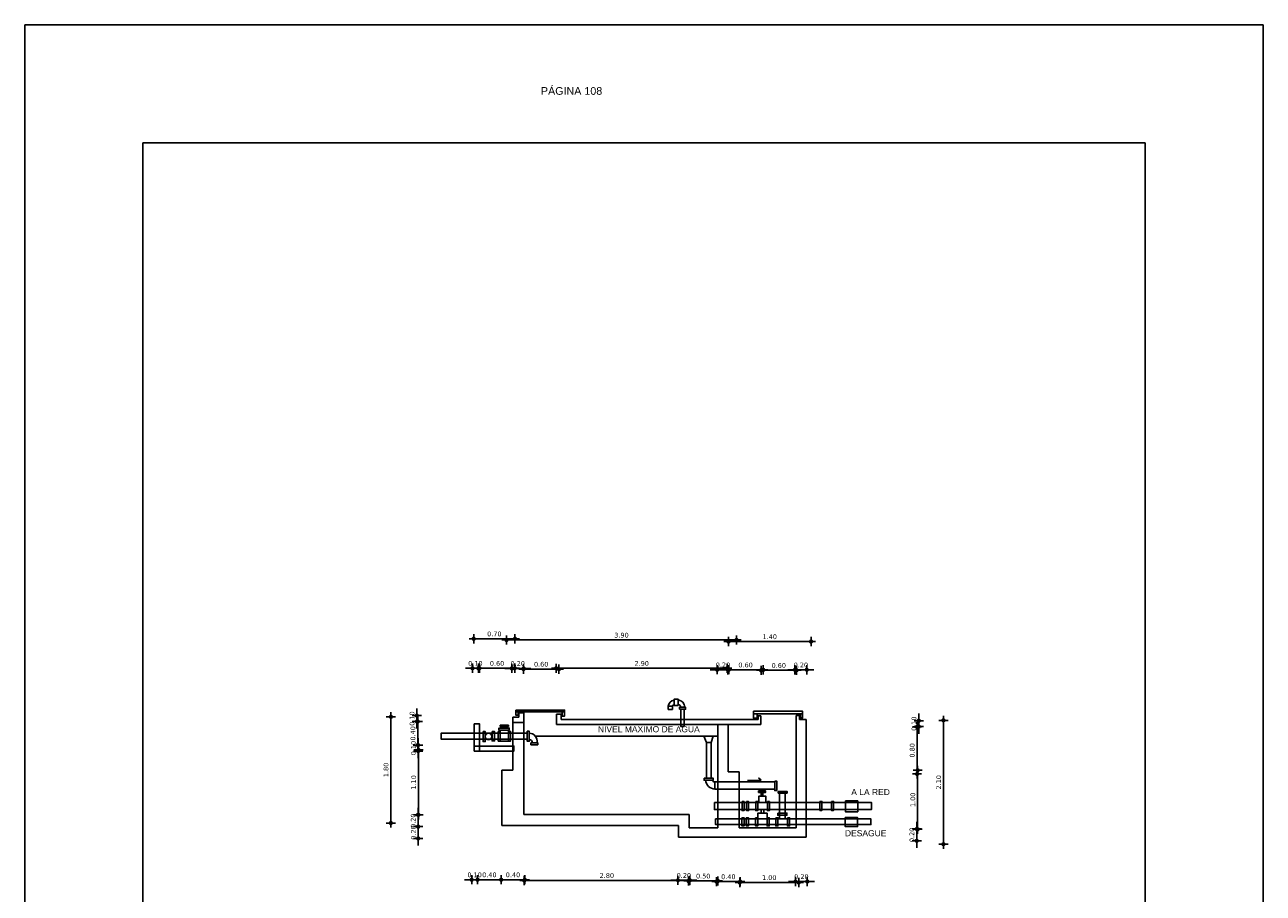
# Model space of a CAD drawing. Header units: metres. Extents: x 1704 to 4131, y 3282 to 4241.
# Tile 5 of 78: x 1829 to 1850, y 4224 to 4239. Entities that reach past the tile are written whole.
import ezdxf

# ---------------------------------------------------------------- set-up
doc = ezdxf.new("R2010")
doc.units = ezdxf.units.M
for name, color, linetype in [('Cota', 7, 'Continuous'), ('Cotas', 7, 'Continuous'), ('Dibujo', 7, 'Continuous'), ('Plano', 1, 'Continuous'), ('Texto', 170, 'Continuous')]:
    doc.layers.add(name, color=color, linetype=linetype)
doc.styles.get("Standard").update_dxf_attribs({"font": 'arial.ttf'})
doc.styles.add('verdana', font='verdana.ttf')
doc.dimstyles.new('ISO', dxfattribs={"dimtxt": 0.08, "dimasz": 0.06, "dimexe": 0.1, "dimexo": 0.1, "dimgap": 0.04, "dimtad": 1, "dimzin": 1, "dimdsep": 46, "dimtxsty": 'verdana', "dimblk1": 'PAB', "dimblk2": 'PAB', "dimsah": 1, "dimcen": 0, "dimse1": 1, "dimse2": 1, "dimclrd": 7, "dimclre": 8, "dimclrt": 7, "dimadec": 0, "dimazin": 0, "dimtfac": 1, "dimtix": 1, "dimtmove": 0, "dimatfit": 3, "dimldrblk": 'PAB', "dimfxl": 0.1, "dimtvp": 1, "dimtolj": 1, "dimtzin": 1, "dimarcsym": 0})

# ---------------------------------------------------------------- blocks, each defined once
blk = doc.blocks.new('PAB')
at = {"layer": 'Cotas'}
for p, q in [((-1.3, 0), (1.3, 0)), ((0, 1.3), (0, -1.3))]:
    blk.add_line(p, q, dxfattribs=at)
at = {"layer": 'Cotas', "const_width": 0.6}
blk.add_lwpolyline([(-0.3, 0, 1), (0.3, 0, 1)], format="xyb", close=True, dxfattribs=at)
blk = doc.blocks.new('*D877')
at = {"layer": 'Cota', "color": 7, "lineweight": -2, "transparency": 16777216}
for p, q in [((1842.367, 4227.863), (1842.307, 4227.863)), ((1842.627, 4227.863), (1842.427, 4227.863)), ((1842.687, 4227.863), (1842.747, 4227.863))]:
    blk.add_line(p, q, dxfattribs=at)
at = {"layer": 'Defpoints', "color": 0, "transparency": 16777216}
for p in [(1842.427, 4227.863), (1842.427, 4227.859), (1842.627, 4227.859)]:
    blk.add_point(p, dxfattribs=at)
at = {"layer": 'Cota', "color": 7, "lineweight": -2, "transparency": 16777216, "xscale": 0.06, "yscale": 0.06, "zscale": 0.06}
blk.add_blockref('PAB', (1842.427, 4227.863), dxfattribs=at)
at = {"layer": 'Cota', "color": 7, "lineweight": -2, "transparency": 16777216, "xscale": 0.06, "yscale": 0.06, "zscale": 0.06, "rotation": 180}
blk.add_blockref('PAB', (1842.627, 4227.863), dxfattribs=at)
at = {"layer": 'Cota', "color": 7, "transparency": 16777216, "insert": (1842.527, 4227.944), "char_height": 0.08, "attachment_point": 5, "style": 'verdana'}
blk.add_mtext('\\A1;0.20', dxfattribs=at)
blk = doc.blocks.new('*D878')
at = {"layer": 'Cota', "color": 7, "lineweight": -2, "transparency": 16777216}
blk.add_line((1841.912, 4227.854), (1842.392, 4227.854), dxfattribs=at)
at = {"layer": 'Defpoints', "color": 0, "transparency": 16777216}
for p in [(1841.852, 4227.867), (1842.452, 4227.867), (1842.452, 4227.854)]:
    blk.add_point(p, dxfattribs=at)
at = {"layer": 'Cota', "color": 7, "lineweight": -2, "transparency": 16777216, "xscale": 0.06, "yscale": 0.06, "zscale": 0.06, "rotation": 180}
blk.add_blockref('PAB', (1841.852, 4227.854), dxfattribs=at)
at = {"layer": 'Cota', "color": 7, "lineweight": -2, "transparency": 16777216, "xscale": 0.06, "yscale": 0.06, "zscale": 0.06}
blk.add_blockref('PAB', (1842.452, 4227.854), dxfattribs=at)
at = {"layer": 'Cota', "color": 7, "transparency": 16777216, "insert": (1842.152, 4227.936), "char_height": 0.08, "attachment_point": 5, "style": 'verdana'}
blk.add_mtext('\\A1;0.60', dxfattribs=at)
blk = doc.blocks.new('*D879')
at = {"layer": 'Cota', "color": 7, "lineweight": -2, "transparency": 16777216}
blk.add_line((1841.349, 4227.863), (1841.829, 4227.863), dxfattribs=at)
at = {"layer": 'Defpoints', "color": 0, "transparency": 16777216}
for p in [(1841.289, 4227.863), (1841.889, 4227.863), (1841.889, 4227.863)]:
    blk.add_point(p, dxfattribs=at)
at = {"layer": 'Cota', "color": 7, "lineweight": -2, "transparency": 16777216, "xscale": 0.06, "yscale": 0.06, "zscale": 0.06, "rotation": 180}
blk.add_blockref('PAB', (1841.289, 4227.863), dxfattribs=at)
at = {"layer": 'Cota', "color": 7, "lineweight": -2, "transparency": 16777216, "xscale": 0.06, "yscale": 0.06, "zscale": 0.06}
blk.add_blockref('PAB', (1841.889, 4227.863), dxfattribs=at)
at = {"layer": 'Cota', "color": 7, "transparency": 16777216, "insert": (1841.589, 4227.944), "char_height": 0.08, "attachment_point": 5, "style": 'verdana'}
blk.add_mtext('\\A1;0.60', dxfattribs=at)
blk = doc.blocks.new('*D880')
at = {"layer": 'Cota', "color": 7, "lineweight": -2, "transparency": 16777216}
for p, q in [((1841.046, 4227.864), (1840.986, 4227.864)), ((1841.106, 4227.864), (1841.306, 4227.864)), ((1841.366, 4227.864), (1841.426, 4227.864))]:
    blk.add_line(p, q, dxfattribs=at)
at = {"layer": 'Defpoints', "color": 0, "transparency": 16777216}
for p in [(1841.106, 4227.866), (1841.306, 4227.866), (1841.306, 4227.864)]:
    blk.add_point(p, dxfattribs=at)
at = {"layer": 'Cota', "color": 7, "lineweight": -2, "transparency": 16777216, "xscale": 0.06, "yscale": 0.06, "zscale": 0.06}
blk.add_blockref('PAB', (1841.106, 4227.864), dxfattribs=at)
at = {"layer": 'Cota', "color": 7, "lineweight": -2, "transparency": 16777216, "xscale": 0.06, "yscale": 0.06, "zscale": 0.06, "rotation": 180}
blk.add_blockref('PAB', (1841.306, 4227.864), dxfattribs=at)
at = {"layer": 'Cota', "color": 7, "transparency": 16777216, "insert": (1841.206, 4227.945), "char_height": 0.08, "attachment_point": 5, "style": 'verdana'}
blk.add_mtext('\\A1;0.20', dxfattribs=at)
blk = doc.blocks.new('*D881')
at = {"layer": 'Cota', "color": 7, "lineweight": -2, "transparency": 16777216}
blk.add_line((1838.438, 4227.888), (1841.218, 4227.888), dxfattribs=at)
at = {"layer": 'Defpoints', "color": 0, "transparency": 16777216}
for p in [(1838.378, 4227.887), (1841.278, 4227.888), (1841.278, 4227.887)]:
    blk.add_point(p, dxfattribs=at)
at = {"layer": 'Cota', "color": 7, "lineweight": -2, "transparency": 16777216, "xscale": 0.06, "yscale": 0.06, "zscale": 0.06, "rotation": 180}
blk.add_blockref('PAB', (1838.378, 4227.888), dxfattribs=at)
at = {"layer": 'Cota', "color": 7, "lineweight": -2, "transparency": 16777216, "xscale": 0.06, "yscale": 0.06, "zscale": 0.06}
blk.add_blockref('PAB', (1841.278, 4227.888), dxfattribs=at)
at = {"layer": 'Cota', "color": 7, "transparency": 16777216, "insert": (1839.828, 4227.97), "char_height": 0.08, "attachment_point": 5, "style": 'verdana'}
blk.add_mtext('\\A1;2.90', dxfattribs=at)
blk = doc.blocks.new('*D882')
at = {"layer": 'Cota', "color": 7, "lineweight": -2, "transparency": 16777216}
blk.add_line((1837.884, 4227.874), (1838.364, 4227.874), dxfattribs=at)
at = {"layer": 'Defpoints', "color": 0, "transparency": 16777216}
for p in [(1837.824, 4227.888), (1838.424, 4227.888), (1838.424, 4227.874)]:
    blk.add_point(p, dxfattribs=at)
at = {"layer": 'Cota', "color": 7, "lineweight": -2, "transparency": 16777216, "xscale": 0.06, "yscale": 0.06, "zscale": 0.06, "rotation": 180}
blk.add_blockref('PAB', (1837.824, 4227.874), dxfattribs=at)
at = {"layer": 'Cota', "color": 7, "lineweight": -2, "transparency": 16777216, "xscale": 0.06, "yscale": 0.06, "zscale": 0.06}
blk.add_blockref('PAB', (1838.424, 4227.874), dxfattribs=at)
at = {"layer": 'Cota', "color": 7, "transparency": 16777216, "insert": (1838.124, 4227.956), "char_height": 0.08, "attachment_point": 5, "style": 'verdana'}
blk.add_mtext('\\A1;0.60', dxfattribs=at)
blk = doc.blocks.new('*D883')
at = {"layer": 'Cota', "color": 7, "lineweight": -2, "transparency": 16777216}
for p, q in [((1837.566, 4227.887), (1837.506, 4227.887)), ((1837.626, 4227.887), (1837.826, 4227.887)), ((1837.886, 4227.887), (1837.946, 4227.887))]:
    blk.add_line(p, q, dxfattribs=at)
at = {"layer": 'Defpoints', "color": 0, "transparency": 16777216}
for p in [(1837.626, 4227.882), (1837.826, 4227.887), (1837.826, 4227.882)]:
    blk.add_point(p, dxfattribs=at)
at = {"layer": 'Cota', "color": 7, "lineweight": -2, "transparency": 16777216, "xscale": 0.06, "yscale": 0.06, "zscale": 0.06}
blk.add_blockref('PAB', (1837.626, 4227.887), dxfattribs=at)
at = {"layer": 'Cota', "color": 7, "lineweight": -2, "transparency": 16777216, "xscale": 0.06, "yscale": 0.06, "zscale": 0.06, "rotation": 180}
blk.add_blockref('PAB', (1837.826, 4227.887), dxfattribs=at)
at = {"layer": 'Cota', "color": 7, "transparency": 16777216, "insert": (1837.726, 4227.969), "char_height": 0.08, "attachment_point": 5, "style": 'verdana'}
blk.add_mtext('\\A1;0.20', dxfattribs=at)
blk = doc.blocks.new('*D884')
at = {"layer": 'Cota', "color": 7, "lineweight": -2, "transparency": 16777216}
blk.add_line((1837.135, 4227.889), (1837.615, 4227.889), dxfattribs=at)
at = {"layer": 'Defpoints', "color": 0, "transparency": 16777216}
for p in [(1837.075, 4227.885), (1837.675, 4227.889), (1837.675, 4227.885)]:
    blk.add_point(p, dxfattribs=at)
at = {"layer": 'Cota', "color": 7, "lineweight": -2, "transparency": 16777216, "xscale": 0.06, "yscale": 0.06, "zscale": 0.06, "rotation": 180}
blk.add_blockref('PAB', (1837.075, 4227.889), dxfattribs=at)
at = {"layer": 'Cota', "color": 7, "lineweight": -2, "transparency": 16777216, "xscale": 0.06, "yscale": 0.06, "zscale": 0.06}
blk.add_blockref('PAB', (1837.675, 4227.889), dxfattribs=at)
at = {"layer": 'Cota', "color": 7, "transparency": 16777216, "insert": (1837.375, 4227.97), "char_height": 0.08, "attachment_point": 5, "style": 'verdana'}
blk.add_mtext('\\A1;0.60', dxfattribs=at)
blk = doc.blocks.new('*D885')
at = {"layer": 'Cota', "color": 7, "lineweight": -2, "transparency": 16777216}
for p, q in [((1836.898, 4227.889), (1836.838, 4227.889)), ((1836.958, 4227.889), (1837.058, 4227.889)), ((1837.118, 4227.889), (1837.178, 4227.889))]:
    blk.add_line(p, q, dxfattribs=at)
at = {"layer": 'Defpoints', "color": 0, "transparency": 16777216}
for p in [(1836.958, 4227.888), (1837.058, 4227.889), (1837.058, 4227.888)]:
    blk.add_point(p, dxfattribs=at)
at = {"layer": 'Cota', "color": 7, "lineweight": -2, "transparency": 16777216, "xscale": 0.06, "yscale": 0.06, "zscale": 0.06}
blk.add_blockref('PAB', (1836.958, 4227.889), dxfattribs=at)
at = {"layer": 'Cota', "color": 7, "lineweight": -2, "transparency": 16777216, "xscale": 0.06, "yscale": 0.06, "zscale": 0.06, "rotation": 180}
blk.add_blockref('PAB', (1837.058, 4227.889), dxfattribs=at)
at = {"layer": 'Cota', "color": 7, "transparency": 16777216, "insert": (1837.008, 4227.97), "char_height": 0.08, "attachment_point": 5, "style": 'verdana'}
blk.add_mtext('\\A1;0.10', dxfattribs=at)
blk = doc.blocks.new('*D886')
at = {"layer": 'Cota', "color": 7, "lineweight": -2, "transparency": 16777216}
blk.add_line((1837.039, 4228.389), (1837.619, 4228.389), dxfattribs=at)
at = {"layer": 'Defpoints', "color": 0, "transparency": 16777216}
for p in [(1836.979, 4228.387), (1837.679, 4228.389), (1837.679, 4228.387)]:
    blk.add_point(p, dxfattribs=at)
at = {"layer": 'Cota', "color": 7, "lineweight": -2, "transparency": 16777216, "xscale": 0.06, "yscale": 0.06, "zscale": 0.06, "rotation": 180}
blk.add_blockref('PAB', (1836.979, 4228.389), dxfattribs=at)
at = {"layer": 'Cota', "color": 7, "lineweight": -2, "transparency": 16777216, "xscale": 0.06, "yscale": 0.06, "zscale": 0.06}
blk.add_blockref('PAB', (1837.679, 4228.389), dxfattribs=at)
at = {"layer": 'Cota', "color": 7, "transparency": 16777216, "insert": (1837.329, 4228.471), "char_height": 0.08, "attachment_point": 5, "style": 'verdana'}
blk.add_mtext('\\A1;0.70', dxfattribs=at)
blk = doc.blocks.new('*D887')
at = {"layer": 'Cota', "color": 7, "lineweight": -2, "transparency": 16777216}
blk.add_line((1841.359, 4228.341), (1842.639, 4228.341), dxfattribs=at)
at = {"layer": 'Defpoints', "color": 0, "transparency": 16777216}
for p in [(1841.299, 4228.35), (1842.699, 4228.35), (1842.699, 4228.341)]:
    blk.add_point(p, dxfattribs=at)
at = {"layer": 'Cota', "color": 7, "lineweight": -2, "transparency": 16777216, "xscale": 0.06, "yscale": 0.06, "zscale": 0.06, "rotation": 180}
blk.add_blockref('PAB', (1841.299, 4228.341), dxfattribs=at)
at = {"layer": 'Cota', "color": 7, "lineweight": -2, "transparency": 16777216, "xscale": 0.06, "yscale": 0.06, "zscale": 0.06}
blk.add_blockref('PAB', (1842.699, 4228.341), dxfattribs=at)
at = {"layer": 'Cota', "color": 7, "transparency": 16777216, "insert": (1841.999, 4228.422), "char_height": 0.08, "attachment_point": 5, "style": 'verdana'}
blk.add_mtext('\\A1;1.40', dxfattribs=at)
blk = doc.blocks.new('*D888')
at = {"layer": 'Cota', "color": 7, "lineweight": -2, "transparency": 16777216}
blk.add_line((1841.375, 4228.368), (1837.595, 4228.368), dxfattribs=at)
at = {"layer": 'Defpoints', "color": 0, "transparency": 16777216}
for p in [(1837.535, 4228.368), (1837.535, 4228.356), (1841.435, 4228.356)]:
    blk.add_point(p, dxfattribs=at)
at = {"layer": 'Cota', "color": 7, "lineweight": -2, "transparency": 16777216, "xscale": 0.06, "yscale": 0.06, "zscale": 0.06, "rotation": 180}
blk.add_blockref('PAB', (1837.535, 4228.368), dxfattribs=at)
at = {"layer": 'Cota', "color": 7, "lineweight": -2, "transparency": 16777216, "xscale": 0.06, "yscale": 0.06, "zscale": 0.06}
blk.add_blockref('PAB', (1841.435, 4228.368), dxfattribs=at)
at = {"layer": 'Cota', "color": 7, "transparency": 16777216, "insert": (1839.485, 4228.449), "char_height": 0.08, "attachment_point": 5, "style": 'verdana'}
blk.add_mtext('\\A1;3.90', dxfattribs=at)
blk = doc.blocks.new('*D889')
at = {"layer": 'Cota', "color": 7, "lineweight": -2, "transparency": 16777216}
blk.add_line((1844.944, 4226.946), (1844.944, 4224.966), dxfattribs=at)
at = {"layer": 'Defpoints', "color": 0, "transparency": 16777216}
for p in [(1844.944, 4227.006), (1844.944, 4224.906), (1844.944, 4224.906)]:
    blk.add_point(p, dxfattribs=at)
at = {"layer": 'Cota', "color": 7, "lineweight": -2, "transparency": 16777216, "xscale": 0.06, "yscale": 0.06, "zscale": 0.06}
for p, rotation in [((1844.944, 4227.006), 90), ((1844.944, 4224.906), 270)]:
    blk.add_blockref('PAB', p, dxfattribs=dict(at, rotation=rotation))
at = {"layer": 'Cota', "color": 7, "transparency": 16777216, "insert": (1844.863, 4225.956), "char_height": 0.08, "attachment_point": 5, "rotation": 90, "style": 'verdana'}
blk.add_mtext('\\A1;2.10', dxfattribs=at)
blk = doc.blocks.new('*D890')
at = {"layer": 'Cota', "color": 7, "lineweight": -2, "transparency": 16777216}
for p, q in [((1844.526, 4227.06), (1844.526, 4227.12)), ((1844.526, 4227), (1844.526, 4226.9)), ((1844.526, 4226.84), (1844.526, 4226.78))]:
    blk.add_line(p, q, dxfattribs=at)
at = {"layer": 'Defpoints', "color": 0, "transparency": 16777216}
for p in [(1844.521, 4227), (1844.521, 4226.9), (1844.526, 4226.9)]:
    blk.add_point(p, dxfattribs=at)
at = {"layer": 'Cota', "color": 7, "lineweight": -2, "transparency": 16777216, "xscale": 0.06, "yscale": 0.06, "zscale": 0.06}
for p, rotation in [((1844.526, 4227), 270), ((1844.526, 4226.9), 90)]:
    blk.add_blockref('PAB', p, dxfattribs=dict(at, rotation=rotation))
at = {"layer": 'Cota', "color": 7, "transparency": 16777216, "insert": (1844.444, 4226.95), "char_height": 0.08, "attachment_point": 5, "rotation": 90, "style": 'verdana'}
blk.add_mtext('\\A1;0.10', dxfattribs=at)
blk = doc.blocks.new('*D891')
at = {"layer": 'Cota', "color": 7, "lineweight": -2, "transparency": 16777216}
blk.add_line((1844.497, 4226.157), (1844.497, 4226.837), dxfattribs=at)
at = {"layer": 'Defpoints', "color": 0, "transparency": 16777216}
for p in [(1844.497, 4226.897), (1844.519, 4226.897), (1844.519, 4226.097)]:
    blk.add_point(p, dxfattribs=at)
at = {"layer": 'Cota', "color": 7, "lineweight": -2, "transparency": 16777216, "xscale": 0.06, "yscale": 0.06, "zscale": 0.06}
for p, rotation in [((1844.497, 4226.897), 90), ((1844.497, 4226.097), 270)]:
    blk.add_blockref('PAB', p, dxfattribs=dict(at, rotation=rotation))
at = {"layer": 'Cota', "color": 7, "transparency": 16777216, "insert": (1844.415, 4226.497), "char_height": 0.08, "attachment_point": 5, "rotation": 90, "style": 'verdana'}
blk.add_mtext('\\A1;0.80', dxfattribs=at)
blk = doc.blocks.new('*D892')
at = {"layer": 'Cota', "color": 7, "lineweight": -2, "transparency": 16777216}
blk.add_line((1844.507, 4225.219), (1844.507, 4226.099), dxfattribs=at)
at = {"layer": 'Defpoints', "color": 0, "transparency": 16777216}
for p in [(1844.507, 4226.159), (1844.507, 4226.159), (1844.507, 4225.159)]:
    blk.add_point(p, dxfattribs=at)
at = {"layer": 'Cota', "color": 7, "lineweight": -2, "transparency": 16777216, "xscale": 0.06, "yscale": 0.06, "zscale": 0.06}
for p, rotation in [((1844.507, 4226.159), 90), ((1844.507, 4225.159), 270)]:
    blk.add_blockref('PAB', p, dxfattribs=dict(at, rotation=rotation))
at = {"layer": 'Cota', "color": 7, "transparency": 16777216, "insert": (1844.426, 4225.659), "char_height": 0.08, "attachment_point": 5, "rotation": 90, "style": 'verdana'}
blk.add_mtext('\\A1;1.00', dxfattribs=at)
blk = doc.blocks.new('*D893')
at = {"layer": 'Cota', "color": 7, "lineweight": -2, "transparency": 16777216}
for p, q in [((1844.492, 4225.224), (1844.492, 4225.284)), ((1844.492, 4224.964), (1844.492, 4225.164)), ((1844.492, 4224.904), (1844.492, 4224.844))]:
    blk.add_line(p, q, dxfattribs=at)
at = {"layer": 'Defpoints', "color": 0, "transparency": 16777216}
for p in [(1844.492, 4225.164), (1844.498, 4225.164), (1844.498, 4224.964)]:
    blk.add_point(p, dxfattribs=at)
at = {"layer": 'Cota', "color": 7, "lineweight": -2, "transparency": 16777216, "xscale": 0.06, "yscale": 0.06, "zscale": 0.06}
for p, rotation in [((1844.492, 4225.164), 270), ((1844.492, 4224.964), 90)]:
    blk.add_blockref('PAB', p, dxfattribs=dict(at, rotation=rotation))
at = {"layer": 'Cota', "color": 7, "transparency": 16777216, "insert": (1844.41, 4225.064), "char_height": 0.08, "attachment_point": 5, "rotation": 90, "style": 'verdana'}
blk.add_mtext('\\A1;0.20', dxfattribs=at)
blk = doc.blocks.new('*D894')
at = {"layer": 'Cota', "color": 7, "lineweight": -2, "transparency": 16777216}
for p, q in [((1842.376, 4224.273), (1842.316, 4224.273)), ((1842.636, 4224.273), (1842.436, 4224.273)), ((1842.696, 4224.273), (1842.756, 4224.273))]:
    blk.add_line(p, q, dxfattribs=at)
at = {"layer": 'Defpoints', "color": 0, "transparency": 16777216}
for p in [(1842.436, 4224.273), (1842.436, 4224.257), (1842.636, 4224.257)]:
    blk.add_point(p, dxfattribs=at)
at = {"layer": 'Cota', "color": 7, "lineweight": -2, "transparency": 16777216, "xscale": 0.06, "yscale": 0.06, "zscale": 0.06}
blk.add_blockref('PAB', (1842.436, 4224.273), dxfattribs=at)
at = {"layer": 'Cota', "color": 7, "lineweight": -2, "transparency": 16777216, "xscale": 0.06, "yscale": 0.06, "zscale": 0.06, "rotation": 180}
blk.add_blockref('PAB', (1842.636, 4224.273), dxfattribs=at)
at = {"layer": 'Cota', "color": 7, "transparency": 16777216, "insert": (1842.536, 4224.355), "char_height": 0.08, "attachment_point": 5, "style": 'verdana'}
blk.add_mtext('\\A1;0.20', dxfattribs=at)
blk = doc.blocks.new('*D895')
at = {"layer": 'Cota', "color": 7, "lineweight": -2, "transparency": 16777216}
blk.add_line((1841.551, 4224.257), (1842.431, 4224.257), dxfattribs=at)
at = {"layer": 'Defpoints', "color": 0, "transparency": 16777216}
for p in [(1841.491, 4224.252), (1842.491, 4224.257), (1842.491, 4224.252)]:
    blk.add_point(p, dxfattribs=at)
at = {"layer": 'Cota', "color": 7, "lineweight": -2, "transparency": 16777216, "xscale": 0.06, "yscale": 0.06, "zscale": 0.06, "rotation": 180}
blk.add_blockref('PAB', (1841.491, 4224.257), dxfattribs=at)
at = {"layer": 'Cota', "color": 7, "lineweight": -2, "transparency": 16777216, "xscale": 0.06, "yscale": 0.06, "zscale": 0.06}
blk.add_blockref('PAB', (1842.491, 4224.257), dxfattribs=at)
at = {"layer": 'Cota', "color": 7, "transparency": 16777216, "insert": (1841.991, 4224.339), "char_height": 0.08, "attachment_point": 5, "style": 'verdana'}
blk.add_mtext('\\A1;1.00', dxfattribs=at)
blk = doc.blocks.new('*D896')
at = {"layer": 'Cota', "color": 7, "lineweight": -2, "transparency": 16777216}
blk.add_line((1841.157, 4224.272), (1841.437, 4224.272), dxfattribs=at)
at = {"layer": 'Defpoints', "color": 0, "transparency": 16777216}
for p in [(1841.097, 4224.264), (1841.497, 4224.272), (1841.497, 4224.264)]:
    blk.add_point(p, dxfattribs=at)
at = {"layer": 'Cota', "color": 7, "lineweight": -2, "transparency": 16777216, "xscale": 0.06, "yscale": 0.06, "zscale": 0.06, "rotation": 180}
blk.add_blockref('PAB', (1841.097, 4224.272), dxfattribs=at)
at = {"layer": 'Cota', "color": 7, "lineweight": -2, "transparency": 16777216, "xscale": 0.06, "yscale": 0.06, "zscale": 0.06}
blk.add_blockref('PAB', (1841.497, 4224.272), dxfattribs=at)
at = {"layer": 'Cota', "color": 7, "transparency": 16777216, "insert": (1841.297, 4224.353), "char_height": 0.08, "attachment_point": 5, "style": 'verdana'}
blk.add_mtext('\\A1;0.40', dxfattribs=at)
blk = doc.blocks.new('*D897')
at = {"layer": 'Cota', "color": 7, "lineweight": -2, "transparency": 16777216}
blk.add_line((1840.681, 4224.283), (1841.061, 4224.283), dxfattribs=at)
at = {"layer": 'Defpoints', "color": 0, "transparency": 16777216}
for p in [(1840.621, 4224.292), (1841.121, 4224.292), (1841.121, 4224.283)]:
    blk.add_point(p, dxfattribs=at)
at = {"layer": 'Cota', "color": 7, "lineweight": -2, "transparency": 16777216, "xscale": 0.06, "yscale": 0.06, "zscale": 0.06, "rotation": 180}
blk.add_blockref('PAB', (1840.621, 4224.283), dxfattribs=at)
at = {"layer": 'Cota', "color": 7, "lineweight": -2, "transparency": 16777216, "xscale": 0.06, "yscale": 0.06, "zscale": 0.06}
blk.add_blockref('PAB', (1841.121, 4224.283), dxfattribs=at)
at = {"layer": 'Cota', "color": 7, "transparency": 16777216, "insert": (1840.871, 4224.365), "char_height": 0.08, "attachment_point": 5, "style": 'verdana'}
blk.add_mtext('\\A1;0.50', dxfattribs=at)
blk = doc.blocks.new('*D898')
at = {"layer": 'Cota', "color": 7, "lineweight": -2, "transparency": 16777216}
for p, q in [((1840.383, 4224.294), (1840.323, 4224.294)), ((1840.443, 4224.294), (1840.643, 4224.294)), ((1840.703, 4224.294), (1840.763, 4224.294))]:
    blk.add_line(p, q, dxfattribs=at)
at = {"layer": 'Defpoints', "color": 0, "transparency": 16777216}
for p in [(1840.443, 4224.281), (1840.643, 4224.294), (1840.643, 4224.281)]:
    blk.add_point(p, dxfattribs=at)
at = {"layer": 'Cota', "color": 7, "lineweight": -2, "transparency": 16777216, "xscale": 0.06, "yscale": 0.06, "zscale": 0.06}
blk.add_blockref('PAB', (1840.443, 4224.294), dxfattribs=at)
at = {"layer": 'Cota', "color": 7, "lineweight": -2, "transparency": 16777216, "xscale": 0.06, "yscale": 0.06, "zscale": 0.06, "rotation": 180}
blk.add_blockref('PAB', (1840.643, 4224.294), dxfattribs=at)
at = {"layer": 'Cota', "color": 7, "transparency": 16777216, "insert": (1840.543, 4224.375), "char_height": 0.08, "attachment_point": 5, "style": 'verdana'}
blk.add_mtext('\\A1;0.20', dxfattribs=at)
blk = doc.blocks.new('*D899')
at = {"layer": 'Cota', "color": 7, "lineweight": -2, "transparency": 16777216}
blk.add_line((1837.897, 4224.291), (1840.577, 4224.291), dxfattribs=at)
at = {"layer": 'Defpoints', "color": 0, "transparency": 16777216}
for p in [(1837.837, 4224.299), (1840.637, 4224.299), (1840.637, 4224.291)]:
    blk.add_point(p, dxfattribs=at)
at = {"layer": 'Cota', "color": 7, "lineweight": -2, "transparency": 16777216, "xscale": 0.06, "yscale": 0.06, "zscale": 0.06, "rotation": 180}
blk.add_blockref('PAB', (1837.837, 4224.291), dxfattribs=at)
at = {"layer": 'Cota', "color": 7, "lineweight": -2, "transparency": 16777216, "xscale": 0.06, "yscale": 0.06, "zscale": 0.06}
blk.add_blockref('PAB', (1840.637, 4224.291), dxfattribs=at)
at = {"layer": 'Cota', "color": 7, "transparency": 16777216, "insert": (1839.237, 4224.373), "char_height": 0.08, "attachment_point": 5, "style": 'verdana'}
blk.add_mtext('\\A1;2.80', dxfattribs=at)
blk = doc.blocks.new('*D900')
at = {"layer": 'Cota', "color": 7, "lineweight": -2, "transparency": 16777216}
blk.add_line((1837.505, 4224.304), (1837.785, 4224.304), dxfattribs=at)
at = {"layer": 'Defpoints', "color": 0, "transparency": 16777216}
for p in [(1837.445, 4224.312), (1837.845, 4224.312), (1837.845, 4224.304)]:
    blk.add_point(p, dxfattribs=at)
at = {"layer": 'Cota', "color": 7, "lineweight": -2, "transparency": 16777216, "xscale": 0.06, "yscale": 0.06, "zscale": 0.06, "rotation": 180}
blk.add_blockref('PAB', (1837.445, 4224.304), dxfattribs=at)
at = {"layer": 'Cota', "color": 7, "lineweight": -2, "transparency": 16777216, "xscale": 0.06, "yscale": 0.06, "zscale": 0.06}
blk.add_blockref('PAB', (1837.845, 4224.304), dxfattribs=at)
at = {"layer": 'Cota', "color": 7, "transparency": 16777216, "insert": (1837.645, 4224.386), "char_height": 0.08, "attachment_point": 5, "style": 'verdana'}
blk.add_mtext('\\A1;0.40', dxfattribs=at)
blk = doc.blocks.new('*D901')
at = {"layer": 'Cota', "color": 7, "lineweight": -2, "transparency": 16777216}
blk.add_line((1837.385, 4224.304), (1837.105, 4224.304), dxfattribs=at)
at = {"layer": 'Defpoints', "color": 0, "transparency": 16777216}
for p in [(1837.045, 4224.304), (1837.045, 4224.286), (1837.445, 4224.286)]:
    blk.add_point(p, dxfattribs=at)
at = {"layer": 'Cota', "color": 7, "lineweight": -2, "transparency": 16777216, "xscale": 0.06, "yscale": 0.06, "zscale": 0.06, "rotation": 180}
blk.add_blockref('PAB', (1837.045, 4224.304), dxfattribs=at)
at = {"layer": 'Cota', "color": 7, "lineweight": -2, "transparency": 16777216, "xscale": 0.06, "yscale": 0.06, "zscale": 0.06}
blk.add_blockref('PAB', (1837.445, 4224.304), dxfattribs=at)
at = {"layer": 'Cota', "color": 7, "transparency": 16777216, "insert": (1837.245, 4224.386), "char_height": 0.08, "attachment_point": 5, "style": 'verdana'}
blk.add_mtext('\\A1;0.40', dxfattribs=at)
blk = doc.blocks.new('*D902')
at = {"layer": 'Cota', "color": 7, "lineweight": -2, "transparency": 16777216}
for p, q in [((1836.885, 4224.304), (1836.825, 4224.304)), ((1837.045, 4224.304), (1836.945, 4224.304)), ((1837.105, 4224.304), (1837.165, 4224.304))]:
    blk.add_line(p, q, dxfattribs=at)
at = {"layer": 'Defpoints', "color": 0, "transparency": 16777216}
for p in [(1836.945, 4224.304), (1836.945, 4224.304), (1837.045, 4224.304)]:
    blk.add_point(p, dxfattribs=at)
at = {"layer": 'Cota', "color": 7, "lineweight": -2, "transparency": 16777216, "xscale": 0.06, "yscale": 0.06, "zscale": 0.06}
blk.add_blockref('PAB', (1836.945, 4224.304), dxfattribs=at)
at = {"layer": 'Cota', "color": 7, "lineweight": -2, "transparency": 16777216, "xscale": 0.06, "yscale": 0.06, "zscale": 0.06, "rotation": 180}
blk.add_blockref('PAB', (1837.045, 4224.304), dxfattribs=at)
at = {"layer": 'Cota', "color": 7, "transparency": 16777216, "insert": (1836.995, 4224.386), "char_height": 0.08, "attachment_point": 5, "style": 'verdana'}
blk.add_mtext('\\A1;0.10', dxfattribs=at)
blk = doc.blocks.new('*D906')
at = {"layer": 'Cota', "color": 7, "lineweight": -2, "transparency": 16777216}
for p, q in [((1836.015, 4227.146), (1836.015, 4227.206)), ((1836.015, 4227.086), (1836.015, 4226.986)), ((1836.015, 4226.926), (1836.015, 4226.866))]:
    blk.add_line(p, q, dxfattribs=at)
at = {"layer": 'Defpoints', "color": 0, "transparency": 16777216}
for p in [(1836.015, 4226.986), (1836.033, 4227.086), (1836.033, 4226.986)]:
    blk.add_point(p, dxfattribs=at)
at = {"layer": 'Cota', "color": 7, "lineweight": -2, "transparency": 16777216, "xscale": 0.06, "yscale": 0.06, "zscale": 0.06}
for p, rotation in [((1836.015, 4227.086), 270), ((1836.015, 4226.986), 90)]:
    blk.add_blockref('PAB', p, dxfattribs=dict(at, rotation=rotation))
at = {"layer": 'Cota', "color": 7, "transparency": 16777216, "insert": (1835.934, 4227.036), "char_height": 0.08, "attachment_point": 5, "rotation": 90, "style": 'verdana'}
blk.add_mtext('\\A1;0.10', dxfattribs=at)
blk = doc.blocks.new('*D907')
at = {"layer": 'Cota', "color": 7, "lineweight": -2, "transparency": 16777216}
blk.add_line((1836.031, 4226.926), (1836.031, 4226.646), dxfattribs=at)
at = {"layer": 'Defpoints', "color": 0, "transparency": 16777216}
for p in [(1836.015, 4226.986), (1836.015, 4226.586), (1836.031, 4226.586)]:
    blk.add_point(p, dxfattribs=at)
at = {"layer": 'Cota', "color": 7, "lineweight": -2, "transparency": 16777216, "xscale": 0.06, "yscale": 0.06, "zscale": 0.06}
for p, rotation in [((1836.031, 4226.986), 90), ((1836.031, 4226.586), 270)]:
    blk.add_blockref('PAB', p, dxfattribs=dict(at, rotation=rotation))
at = {"layer": 'Cota', "color": 7, "transparency": 16777216, "insert": (1835.949, 4226.786), "char_height": 0.08, "attachment_point": 5, "rotation": 90, "style": 'verdana'}
blk.add_mtext('\\A1;0.40', dxfattribs=at)
blk = doc.blocks.new('*D908')
at = {"layer": 'Cota', "color": 7, "lineweight": -2, "transparency": 16777216}
for p, q in [((1836.037, 4226.646), (1836.037, 4226.706)), ((1836.037, 4226.586), (1836.037, 4226.486)), ((1836.037, 4226.426), (1836.037, 4226.366))]:
    blk.add_line(p, q, dxfattribs=at)
at = {"layer": 'Defpoints', "color": 0, "transparency": 16777216}
for p in [(1836.031, 4226.586), (1836.031, 4226.486), (1836.037, 4226.486)]:
    blk.add_point(p, dxfattribs=at)
at = {"layer": 'Cota', "color": 7, "lineweight": -2, "transparency": 16777216, "xscale": 0.06, "yscale": 0.06, "zscale": 0.06}
for p, rotation in [((1836.037, 4226.586), 270), ((1836.037, 4226.486), 90)]:
    blk.add_blockref('PAB', p, dxfattribs=dict(at, rotation=rotation))
at = {"layer": 'Cota', "color": 7, "transparency": 16777216, "insert": (1835.956, 4226.536), "char_height": 0.08, "attachment_point": 5, "rotation": 90, "style": 'verdana'}
blk.add_mtext('\\A1;0.10', dxfattribs=at)
blk = doc.blocks.new('*D909')
at = {"layer": 'Cota', "color": 7, "lineweight": -2, "transparency": 16777216}
blk.add_line((1836.043, 4226.444), (1836.043, 4225.464), dxfattribs=at)
at = {"layer": 'Defpoints', "color": 0, "transparency": 16777216}
for p in [(1836.037, 4226.504), (1836.037, 4225.404), (1836.043, 4225.404)]:
    blk.add_point(p, dxfattribs=at)
at = {"layer": 'Cota', "color": 7, "lineweight": -2, "transparency": 16777216, "xscale": 0.06, "yscale": 0.06, "zscale": 0.06}
for p, rotation in [((1836.043, 4226.504), 90), ((1836.043, 4225.404), 270)]:
    blk.add_blockref('PAB', p, dxfattribs=dict(at, rotation=rotation))
at = {"layer": 'Cota', "color": 7, "transparency": 16777216, "insert": (1835.962, 4225.954), "char_height": 0.08, "attachment_point": 5, "rotation": 90, "style": 'verdana'}
blk.add_mtext('\\A1;1.10', dxfattribs=at)
blk = doc.blocks.new('*D910')
at = {"layer": 'Cota', "color": 7, "lineweight": -2, "transparency": 16777216}
for p, q in [((1836.035, 4225.464), (1836.035, 4225.524)), ((1836.035, 4225.404), (1836.035, 4225.204)), ((1836.035, 4225.144), (1836.035, 4225.084))]:
    blk.add_line(p, q, dxfattribs=at)
at = {"layer": 'Defpoints', "color": 0, "transparency": 16777216}
for p in [(1836.025, 4225.404), (1836.025, 4225.204), (1836.035, 4225.204)]:
    blk.add_point(p, dxfattribs=at)
at = {"layer": 'Cota', "color": 7, "lineweight": -2, "transparency": 16777216, "xscale": 0.06, "yscale": 0.06, "zscale": 0.06}
for p, rotation in [((1836.035, 4225.404), 270), ((1836.035, 4225.204), 90)]:
    blk.add_blockref('PAB', p, dxfattribs=dict(at, rotation=rotation))
at = {"layer": 'Cota', "color": 7, "transparency": 16777216, "insert": (1835.954, 4225.304), "char_height": 0.08, "attachment_point": 5, "rotation": 90, "style": 'verdana'}
blk.add_mtext('\\A1;0.20', dxfattribs=at)
blk = doc.blocks.new('*D911')
at = {"layer": 'Cota', "color": 7, "lineweight": -2, "transparency": 16777216}
for p, q in [((1836.038, 4225.264), (1836.038, 4225.324)), ((1836.038, 4225.204), (1836.038, 4225.004)), ((1836.038, 4224.944), (1836.038, 4224.884))]:
    blk.add_line(p, q, dxfattribs=at)
at = {"layer": 'Defpoints', "color": 0, "transparency": 16777216}
for p in [(1836.035, 4225.204), (1836.035, 4225.004), (1836.038, 4225.004)]:
    blk.add_point(p, dxfattribs=at)
at = {"layer": 'Cota', "color": 7, "lineweight": -2, "transparency": 16777216, "xscale": 0.06, "yscale": 0.06, "zscale": 0.06}
for p, rotation in [((1836.038, 4225.204), 270), ((1836.038, 4225.004), 90)]:
    blk.add_blockref('PAB', p, dxfattribs=dict(at, rotation=rotation))
at = {"layer": 'Cota', "color": 7, "transparency": 16777216, "insert": (1835.957, 4225.104), "char_height": 0.08, "attachment_point": 5, "rotation": 90, "style": 'verdana'}
blk.add_mtext('\\A1;0.20', dxfattribs=at)
blk = doc.blocks.new('*D912')
at = {"layer": 'Cota', "color": 7, "lineweight": -2, "transparency": 16777216}
blk.add_line((1835.575, 4227.005), (1835.575, 4225.325), dxfattribs=at)
at = {"layer": 'Defpoints', "color": 0, "transparency": 16777216}
for p in [(1835.546, 4227.065), (1835.546, 4225.265), (1835.575, 4225.265)]:
    blk.add_point(p, dxfattribs=at)
at = {"layer": 'Cota', "color": 7, "lineweight": -2, "transparency": 16777216, "xscale": 0.06, "yscale": 0.06, "zscale": 0.06}
for p, rotation in [((1835.575, 4227.065), 90), ((1835.575, 4225.265), 270)]:
    blk.add_blockref('PAB', p, dxfattribs=dict(at, rotation=rotation))
at = {"layer": 'Cota', "color": 7, "transparency": 16777216, "insert": (1835.493, 4226.165), "char_height": 0.08, "attachment_point": 5, "rotation": 90, "style": 'verdana'}
blk.add_mtext('\\A1;1.80', dxfattribs=at)

msp = doc.modelspace()

# ---------------------------------------------------------------- linework, layer by layer
at = {"layer": 'Dibujo', "color": 0, "linetype": 'ByBlock'}
for p, q in [((1829.367, 4238.798), (1850.367, 4238.798)), ((1829.367, 4209.098), (1829.367, 4238.798)), ((1829.367, 4238.798), (1832.367, 4238.798)), ((1829.367, 4238.798), (1831.867, 4238.798)), ((1850.367, 4238.798), (1850.367, 4209.098)), ((1831.367, 4236.798), (1831.367, 4211.098)), ((1848.367, 4236.798), (1831.367, 4236.798)), ((1848.367, 4236.798), (1848.367, 4211.098))]:
    msp.add_line(p, q, dxfattribs=at)
at = {"layer": 'Plano'}
for p, q in [((1837.746, 4227.135), (1837.829, 4227.135)), ((1837.746, 4227.135), (1837.746, 4227.061)), ((1837.829, 4227.135), (1837.829, 4225.408)), ((1838.463, 4227.111), (1838.381, 4227.111)), ((1838.381, 4226.935), (1838.381, 4227.111)), ((1838.463, 4227.022), (1838.463, 4227.111)), ((1837.746, 4227.061), (1837.644, 4227.061)), ((1837.644, 4227.061), (1837.644, 4226.159)), ((1837.829, 4226.968), (1837.644, 4226.968)), ((1841.12, 4226.935), (1838.381, 4226.935)), ((1841.801, 4227.022), (1838.463, 4227.022)), ((1841.12, 4225.181), (1841.12, 4226.935)), ((1841.12, 4226.935), (1841.848, 4226.935)), ((1841.293, 4226.131), (1841.293, 4226.935)), ((1841.848, 4227.08), (1841.801, 4227.08)), ((1841.801, 4227.08), (1841.801, 4227.022)), ((1841.848, 4226.935), (1841.848, 4227.08)), ((1842.504, 4227.086), (1842.447, 4227.086)), ((1842.447, 4227.086), (1842.447, 4225.184)), ((1842.504, 4227.019), (1842.504, 4227.086)), ((1842.618, 4227.019), (1842.504, 4227.019)), ((1842.618, 4225.024), (1842.618, 4227.019)), ((1841.12, 4226.74), (1838.02, 4226.74)), ((1840.924, 4226.631), (1840.883, 4226.74)), ((1841.004, 4226.631), (1841.041, 4226.74)), ((1837.644, 4226.159), (1837.455, 4226.159)), ((1837.455, 4226.159), (1837.455, 4225.226)), ((1841.481, 4226.131), (1841.293, 4226.131)), ((1841.481, 4225.184), (1841.481, 4226.131)), ((1837.455, 4225.226), (1840.45, 4225.226)), ((1837.829, 4225.408), (1840.633, 4225.408)), ((1840.45, 4225.226), (1840.45, 4225.024)), ((1840.633, 4225.408), (1840.633, 4225.181)), ((1840.45, 4225.024), (1842.618, 4225.024)), ((1840.633, 4225.181), (1841.12, 4225.181)), ((1842.447, 4225.184), (1841.481, 4225.184))]:
    msp.add_line(p, q, dxfattribs=at)
for points in [[(1840.448, 4227.259), (1840.377, 4227.259), (1840.377, 4227.364), (1840.448, 4227.364)], [(1837.696, 4227.179), (1838.519, 4227.179), (1838.519, 4227.148), (1837.696, 4227.148)], [(1837.696, 4227.148), (1837.733, 4227.148), (1837.733, 4227.091), (1837.696, 4227.091)], [(1838.519, 4227.148), (1838.477, 4227.148), (1838.477, 4227.079), (1838.519, 4227.079)], [(1840.352, 4227.19), (1840.277, 4227.19), (1840.277, 4227.246), (1840.352, 4227.246)], [(1840.467, 4227.195), (1840.571, 4227.195), (1840.571, 4227.228), (1840.467, 4227.228)], [(1840.546, 4226.903), (1840.491, 4226.903), (1840.491, 4227.195), (1840.546, 4227.195)], [(1841.723, 4227.159), (1842.556, 4227.159), (1842.556, 4227.114), (1841.723, 4227.114)], [(1841.723, 4227.114), (1841.784, 4227.114), (1841.784, 4227.043), (1841.723, 4227.043)], [(1842.556, 4227.114), (1842.52, 4227.114), (1842.52, 4227.048), (1842.556, 4227.048)], [(1836.988, 4226.948), (1837.077, 4226.948), (1837.077, 4226.485), (1836.988, 4226.485)], [(1837.43, 4226.904), (1837.569, 4226.904), (1837.569, 4226.922), (1837.43, 4226.922)], [(1837.47, 4226.875), (1837.514, 4226.875), (1837.514, 4226.904), (1837.47, 4226.904)], [(1837.887, 4226.791), (1836.428, 4226.791), (1836.428, 4226.684), (1837.887, 4226.684)], [(1837.137, 4226.815), (1837.174, 4226.815), (1837.174, 4226.647), (1837.137, 4226.647)], [(1837.291, 4226.815), (1837.332, 4226.815), (1837.332, 4226.658), (1837.291, 4226.658)], [(1837.394, 4226.817), (1837.427, 4226.817), (1837.427, 4226.654), (1837.394, 4226.654)], [(1837.407, 4226.84), (1837.582, 4226.84), (1837.582, 4226.875), (1837.407, 4226.875)], [(1837.427, 4226.84), (1837.571, 4226.84), (1837.571, 4226.654), (1837.427, 4226.654)], [(1837.571, 4226.817), (1837.605, 4226.817), (1837.605, 4226.654), (1837.571, 4226.654)], [(1837.887, 4226.82), (1837.921, 4226.82), (1837.921, 4226.651), (1837.887, 4226.651)], [(1836.988, 4226.485), (1837.66, 4226.485), (1837.66, 4226.569), (1836.988, 4226.569)], [(1837.949, 4226.627), (1838.066, 4226.627), (1838.066, 4226.593), (1837.949, 4226.593)], [(1840.924, 4226.025), (1841.004, 4226.025), (1841.004, 4226.631), (1840.924, 4226.631)], [(1840.887, 4226.025), (1841.042, 4226.025), (1841.042, 4225.991), (1840.887, 4225.991)], [(1842.084, 4225.841), (1841.068, 4225.841), (1841.068, 4225.961), (1842.084, 4225.961)], [(1842.084, 4225.976), (1842.119, 4225.976), (1842.119, 4225.815), (1842.084, 4225.815)], [(1841.531, 4225.629), (1841.565, 4225.629), (1841.565, 4225.476), (1841.531, 4225.476)], [(1841.605, 4225.629), (1841.64, 4225.629), (1841.64, 4225.476), (1841.605, 4225.476)], [(1841.761, 4225.629), (1841.795, 4225.629), (1841.795, 4225.476), (1841.761, 4225.476)], [(1841.81, 4225.783), (1841.929, 4225.783), (1841.929, 4225.809), (1841.81, 4225.809)], [(1841.814, 4225.614), (1841.932, 4225.614), (1841.932, 4225.723), (1841.814, 4225.723)], [(1841.856, 4225.723), (1841.883, 4225.723), (1841.883, 4225.822), (1841.856, 4225.822)], [(1841.959, 4225.629), (1841.993, 4225.629), (1841.993, 4225.476), (1841.959, 4225.476)], [(1842.143, 4225.774), (1842.293, 4225.774), (1842.293, 4225.802), (1842.143, 4225.802)], [(1842.166, 4225.336), (1842.262, 4225.336), (1842.262, 4225.774), (1842.166, 4225.774)], [(1842.849, 4225.631), (1842.884, 4225.631), (1842.884, 4225.478), (1842.849, 4225.478)], [(1843.046, 4225.631), (1843.081, 4225.631), (1843.081, 4225.478), (1843.046, 4225.478)], [(1843.282, 4225.639), (1843.49, 4225.639), (1843.49, 4225.457), (1843.282, 4225.457)], [(1841.06, 4225.614), (1843.724, 4225.614), (1843.724, 4225.493), (1841.06, 4225.493)], [(1841.953, 4225.336), (1841.796, 4225.336), (1841.796, 4225.431), (1841.953, 4225.431)], [(1841.853, 4225.431), (1841.899, 4225.431), (1841.899, 4225.493), (1841.853, 4225.493)], [(1842.135, 4225.435), (1842.29, 4225.435), (1842.29, 4225.398), (1842.135, 4225.398)], [(1841.082, 4225.336), (1843.715, 4225.336), (1843.715, 4225.239), (1841.082, 4225.239)], [(1841.526, 4225.354), (1841.563, 4225.354), (1841.563, 4225.217), (1841.526, 4225.217)], [(1841.601, 4225.354), (1841.638, 4225.354), (1841.638, 4225.217), (1841.601, 4225.217)], [(1841.759, 4225.354), (1841.796, 4225.354), (1841.796, 4225.217), (1841.759, 4225.217)], [(1841.953, 4225.354), (1841.99, 4225.354), (1841.99, 4225.217), (1841.953, 4225.217)], [(1842.101, 4225.354), (1842.137, 4225.354), (1842.137, 4225.217), (1842.101, 4225.217)], [(1842.299, 4225.354), (1842.336, 4225.354), (1842.336, 4225.217), (1842.299, 4225.217)], [(1843.279, 4225.358), (1843.488, 4225.358), (1843.488, 4225.206), (1843.279, 4225.206)]]:
    msp.add_lwpolyline(points, close=True, dxfattribs=at)
msp.add_circle((1837.231, 4226.732), 0.056, dxfattribs=at)
for centre, radius, start, end in [((1840.406, 4227.221), 0.131, 102.7823, 168.9213), ((1840.427, 4227.224), 0.132, 1.8066, 81.0824), ((1840.396, 4227.236), 0.0448, 114.2232, 167.1681), ((1840.443, 4227.223), 0.05, 5.1552, 84.5366), ((1837.911, 4226.647), 0.144, 352.1508, 86.0002), ((1837.923, 4226.633), 0.0476, 352.6866, 92.3168), ((1841.076, 4226.008), 0.167, 185.7424, 267.2788), ((1841.075, 4226.028), 0.0674, 212.701, 263.9655)]:
    msp.add_arc(centre, radius, start, end, dxfattribs=at)
at = {"layer": 'Texto'}
for p, q in [((1841.62, 4225.988), (1841.855, 4225.991)), ((1841.855, 4225.991), (1841.809, 4226.034))]:
    msp.add_line(p, q, dxfattribs=at)

# ---------------------------------------------------------------- texts
at = {"layer": 'Dibujo', "color": 0, "linetype": 'ByBlock', "insert": (1838.119, 4237.741), "char_height": 0.13, "width": 2.90393, "attachment_point": 1}
msp.add_mtext('PÁGINA 108', dxfattribs=at)
at = {"layer": 'Texto'}
for s, height, p in [('NIVEL MAXIMO DE AGUA', 0.10295, (1839.086, 4226.804)), ('A LA RED', 0.103, (1843.381, 4225.738)), ('DESAGUE', 0.103, (1843.274, 4225.041))]:
    msp.add_text(s, height=height, dxfattribs=at).set_placement(p)

# ---------------------------------------------------------------- dimensions: what is measured, and where the dimension line sits
at = {"layer": 'Cota'}
for base, p1, p2, picture, middle in [((1837.679, 4228.389), (1836.979, 4228.387), (1837.679, 4228.387), '*D886', (1837.329, 4228.471)), ((1837.535, 4228.368), (1841.435, 4228.356), (1837.535, 4228.356), '*D888', (1839.485, 4228.449)), ((1842.699, 4228.341), (1841.299, 4228.35), (1842.699, 4228.35), '*D887', (1841.999, 4228.422)), ((1837.058, 4227.889), (1836.958, 4227.888), (1837.058, 4227.888), '*D885', (1837.008, 4227.97)), ((1837.675, 4227.889), (1837.075, 4227.885), (1837.675, 4227.885), '*D884', (1837.375, 4227.97)), ((1837.826, 4227.887), (1837.626, 4227.882), (1837.826, 4227.882), '*D883', (1837.726, 4227.969)), ((1838.424, 4227.874), (1837.824, 4227.888), (1838.424, 4227.888), '*D882', (1838.124, 4227.956)), ((1841.278, 4227.888), (1838.378, 4227.887), (1841.278, 4227.887), '*D881', (1839.828, 4227.97)), ((1841.306, 4227.864), (1841.106, 4227.866), (1841.306, 4227.866), '*D880', (1841.206, 4227.945)), ((1841.889, 4227.863), (1841.289, 4227.863), (1841.889, 4227.863), '*D879', (1841.589, 4227.944)), ((1842.452, 4227.854), (1841.852, 4227.867), (1842.452, 4227.867), '*D878', (1842.152, 4227.936)), ((1842.427, 4227.863), (1842.627, 4227.859), (1842.427, 4227.859), '*D877', (1842.527, 4227.944)), ((1836.945, 4224.304), (1837.045, 4224.304), (1836.945, 4224.304), '*D902', (1836.995, 4224.386)), ((1837.045, 4224.304), (1837.445, 4224.286), (1837.045, 4224.286), '*D901', (1837.245, 4224.386)), ((1837.845, 4224.304), (1837.445, 4224.312), (1837.845, 4224.312), '*D900', (1837.645, 4224.386)), ((1840.637, 4224.291), (1837.837, 4224.299), (1840.637, 4224.299), '*D899', (1839.237, 4224.373)), ((1840.643, 4224.294), (1840.443, 4224.281), (1840.643, 4224.281), '*D898', (1840.543, 4224.375)), ((1841.121, 4224.283), (1840.621, 4224.292), (1841.121, 4224.292), '*D897', (1840.871, 4224.365)), ((1841.497, 4224.272), (1841.097, 4224.264), (1841.497, 4224.264), '*D896', (1841.297, 4224.353)), ((1842.491, 4224.257), (1841.491, 4224.252), (1842.491, 4224.252), '*D895', (1841.991, 4224.339)), ((1842.436, 4224.273), (1842.636, 4224.257), (1842.436, 4224.257), '*D894', (1842.536, 4224.355))]:
    dim = msp.add_linear_dim(base=base, p1=p1, p2=p2, dimstyle='ISO', dxfattribs=at)
    dim.commit()
    dim.dimension.update_dxf_attribs({"geometry": picture, "text_midpoint": middle})
for base, p1, p2, picture, middle in [((1835.575, 4225.265), (1835.546, 4227.065), (1835.546, 4225.265), '*D912', (1835.493, 4226.165)), ((1836.015, 4226.986), (1836.033, 4227.086), (1836.033, 4226.986), '*D906', (1835.934, 4227.036)), ((1844.526, 4226.9), (1844.521, 4227), (1844.521, 4226.9), '*D890', (1844.444, 4226.95)), ((1836.031, 4226.586), (1836.015, 4226.986), (1836.015, 4226.586), '*D907', (1835.949, 4226.786)), ((1844.497, 4226.897), (1844.519, 4226.097), (1844.519, 4226.897), '*D891', (1844.415, 4226.497)), ((1844.944, 4224.906), (1844.944, 4227.006), (1844.944, 4224.906), '*D889', (1844.863, 4225.956)), ((1836.037, 4226.486), (1836.031, 4226.586), (1836.031, 4226.486), '*D908', (1835.956, 4226.536)), ((1836.043, 4225.404), (1836.037, 4226.504), (1836.037, 4225.404), '*D909', (1835.962, 4225.954)), ((1844.507, 4226.159), (1844.507, 4225.159), (1844.507, 4226.159), '*D892', (1844.426, 4225.659)), ((1836.035, 4225.204), (1836.025, 4225.404), (1836.025, 4225.204), '*D910', (1835.954, 4225.304)), ((1836.038, 4225.004), (1836.035, 4225.204), (1836.035, 4225.004), '*D911', (1835.957, 4225.104)), ((1844.492, 4225.164), (1844.498, 4224.964), (1844.498, 4225.164), '*D893', (1844.41, 4225.064))]:
    dim = msp.add_linear_dim(base=base, p1=p1, p2=p2, angle=90, dimstyle='ISO', dxfattribs=at)
    dim.commit()
    dim.dimension.update_dxf_attribs({"geometry": picture, "text_midpoint": middle})

doc.saveas('drawing.dxf')
